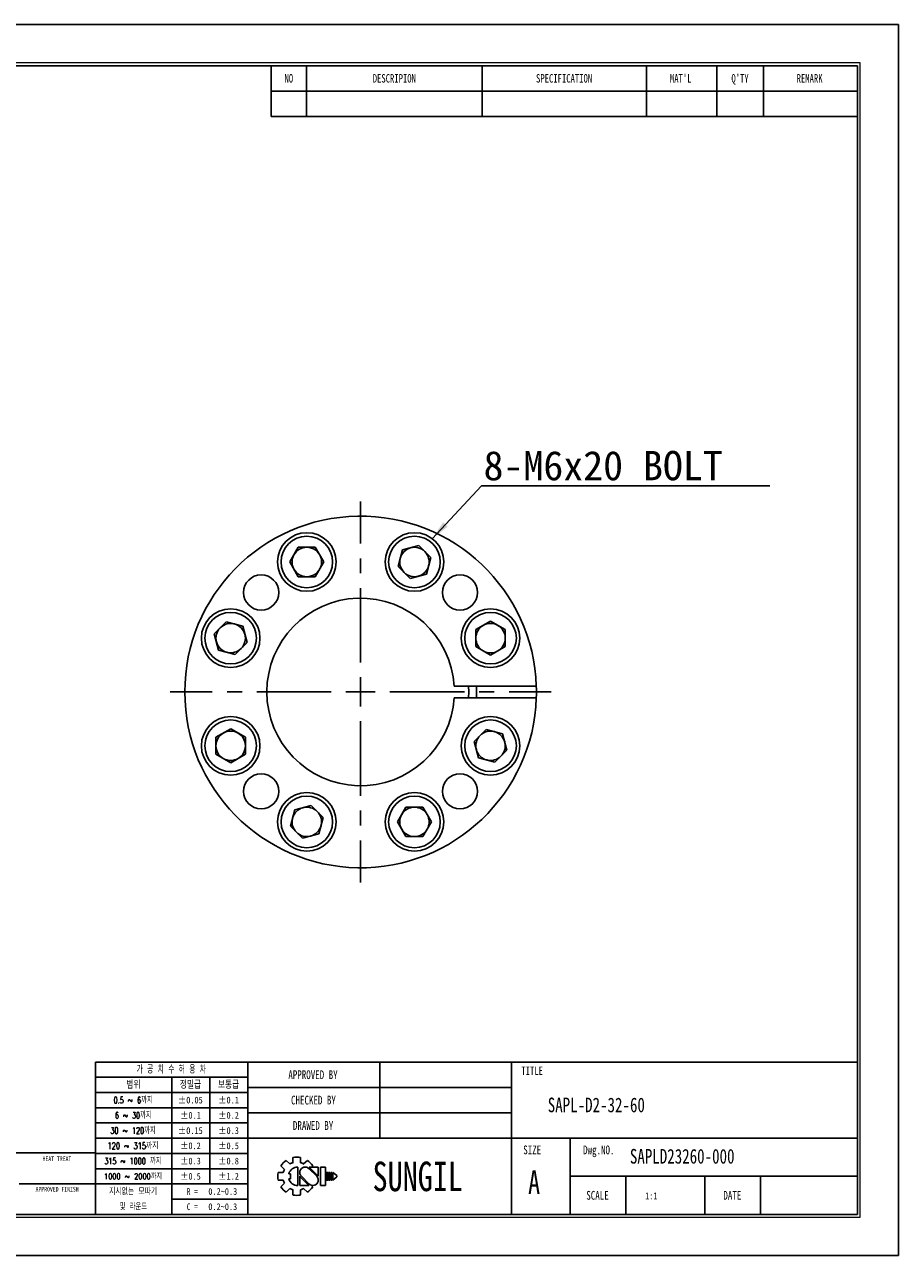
# Model space of a CAD drawing. Header units: millimetres. Extents: x 0 to 297, y 0 to 210.
# Tile 2 of 2: x 148 to 297, y 0 to 210. Entities that reach past the tile are written whole.
import ezdxf
from ezdxf.enums import TextEntityAlignment as Align

# ---------------------------------------------------------------- set-up
doc = ezdxf.new("R2010")
doc.units = ezdxf.units.MM
doc.header["$PDSIZE"] = -1
doc.linetypes.add('CENTERX2', pattern=[20.32, 12.7, -2.54, 2.54, -2.54])
doc.layers.add('문자', color=7, linetype='Continuous')
doc.layers.add('중심선', color=1, linetype='CENTERX2')
doc.layers.add('치수선', color=5, linetype='Continuous', lineweight=15)
doc.styles.add('SLDTEXTSTYLE0', font='TXT', dxfattribs={"width": 0.75})
doc.styles.add('SLDTEXTSTYLE1', font='TXT', dxfattribs={"width": 0.634615, "bigfont": 'bigfont'})
doc.styles.add('SLDTEXTSTYLE2', font='TXT', dxfattribs={"width": 0.75, "bigfont": 'bigfont'})
doc.styles.add('SLDTEXTSTYLE3', font='TXT', dxfattribs={"width": 0.694444, "bigfont": 'bigfont'})
doc.styles.add('SLDTEXTSTYLE4', font='TXT', dxfattribs={"width": 0.6875, "bigfont": 'bigfont'})
doc.styles.add('SLDTEXTSTYLE5', font='TXT', dxfattribs={"width": 0.7, "bigfont": 'bigfont'})
doc.styles.add('SLDTEXTSTYLE6', font='TXT', dxfattribs={"width": 0.692308, "bigfont": 'bigfont'})
doc.styles.add('SLDTEXTSTYLE7', font='TXT', dxfattribs={"width": 0.666667})
doc.dimstyles.new('SLDDIMSTYLE3', dxfattribs={"dimtxt": 0.18, "dimasz": 3.302, "dimexe": 0, "dimexo": 0.0625, "dimgap": 0, "dimtad": 0, "dimtih": 1, "dimtoh": 1, "dimdec": 0, "dimrnd": 1e-09, "dimzin": 0, "dimdsep": 46, "dimtxsty": 'Standard', "dimsah": 1, "dimcen": 0.09, "dimadec": 0, "dimazin": 0, "dimtfac": 3.302, "dimtdec": 0, "dimtofl": 0, "dimtmove": 0, "dimatfit": 3, "dimfxl": 1, "dimfrac": 2, "dimtolj": 1, "dimtzin": 0, "dimarcsym": 0})

# ---------------------------------------------------------------- blocks, each defined once
blk = doc.blocks.new('AAAA')
at = {"color": 250, "true_color": 0x191924}
for p, q in [((-298.87, 124.28), (-595.87, 124.28)), ((-298.87, -85.72), (-298.87, 124.28)), ((-595.87, -85.72), (-298.87, -85.72))]:
    blk.add_line(p, q, dxfattribs=at)
at = {"lineweight": 0}
for p, q in [((-305.37, 117.78), (-585.87, 117.78)), ((-305.37, -79.22), (-305.37, 117.78)), ((-585.87, -79.22), (-305.37, -79.22))]:
    blk.add_line(p, q, dxfattribs=at)
for p, q in [((-305.87, 117.28), (-585.37, 117.28)), ((-405.87, 117.28), (-405.87, 108.62)), ((-399.87, 117.28), (-399.87, 108.62)), ((-369.87, 117.28), (-369.87, 108.62)), ((-341.87, 117.28), (-341.87, 108.62)), ((-329.87, 117.28), (-329.87, 108.62)), ((-321.87, 117.28), (-321.87, 108.62)), ((-305.87, -78.72), (-305.87, 117.28)), ((-405.87, 112.95), (-305.87, 112.95)), ((-405.87, 108.62), (-305.87, 108.62)), ((-305.87, -52.72), (-435.87, -52.72)), ((-435.87, -52.72), (-435.87, -78.72)), ((-409.87, -52.72), (-409.87, -78.72)), ((-387.37, -52.72), (-387.37, -65.72)), ((-364.87, -52.72), (-364.87, -78.72)), ((-409.87, -55.32), (-435.87, -55.32)), ((-422.87, -55.32), (-422.87, -78.72)), ((-416.37, -55.32), (-416.37, -73.52)), ((-409.87, -57.92), (-435.87, -57.92)), ((-364.87, -57.05), (-409.87, -57.05)), ((-409.87, -60.52), (-435.87, -60.52)), ((-364.87, -61.38), (-409.87, -61.38)), ((-409.87, -63.12), (-435.87, -63.12)), ((-409.87, -65.72), (-435.87, -65.72)), ((-305.87, -65.72), (-409.87, -65.72)), ((-354.87, -65.72), (-354.87, -78.72)), ((-435.87, -68.22), (-533.87, -68.22)), ((-409.87, -68.32), (-435.87, -68.32)), ((-402.17, -69.02), (-402.17, -69.9)), ((-400.87, -69.02), (-400.87, -69.9)), ((-409.87, -70.92), (-435.87, -70.92)), ((-404.24, -70.42), (-403.62, -71.04)), ((-403.32, -69.5), (-402.7, -70.12)), ((-401.37, -70.64), (-401.37, -73.79)), ((-400.35, -70.12), (-399.72, -69.5)), ((-398.13, -72.22), (-399.46, -70.88)), ((-397.85, -72.19), (-399.4, -70.64)), ((-399.4, -70.64), (-397.85, -70.64)), ((-399.03, -70.64), (-398.81, -70.42)), ((-397.85, -70.64), (-397.85, -72.22)), ((-397.48, -70.64), (-397.48, -73.79)), ((-397.48, -70.64), (-396.61, -70.64)), ((-396.61, -70.64), (-396.61, -73.79)), ((-404.71, -71.57), (-403.84, -71.57)), ((-404.71, -71.57), (-403.84, -71.57)), ((-404.71, -72.86), (-403.84, -72.86)), ((-404.24, -74.01), (-403.62, -73.39)), ((-402.89, -71.78), (-402.59, -71.78)), ((-402.89, -72.65), (-402.59, -72.65)), ((-402.59, -71.78), (-402.59, -72.65)), ((-401.01, -72.22), (-401.01, -73.79)), ((-401.01, -72.24), (-399.45, -73.79)), ((-400.73, -72.22), (-399.39, -73.55)), ((-396.46, -71.57), (-396.46, -72.86)), ((-396.46, -71.57), (-396.24, -71.57)), ((-396.46, -72.86), (-396.24, -72.86)), ((-396.24, -71.57), (-396.24, -72.86)), ((-396.09, -71.57), (-396.09, -72.86)), ((-396.09, -71.57), (-395.88, -71.57)), ((-396.09, -72.86), (-395.88, -72.86)), ((-395.88, -71.57), (-395.88, -72.86)), ((-395.72, -71.57), (-395.72, -72.86)), ((-395.72, -71.57), (-395.51, -71.57)), ((-395.72, -72.86), (-395.51, -72.86)), ((-395.51, -71.57), (-395.51, -72.86)), ((-395.36, -71.57), (-395.36, -72.86)), ((-395.36, -71.57), (-394.71, -72.11)), ((-394.71, -72.32), (-395.36, -72.86)), ((-394.71, -72.11), (-394.71, -72.22)), ((-394.71, -72.11), (-394.71, -72.32)), ((-394.71, -72.22), (-394.71, -72.32)), ((-305.87, -72.22), (-354.87, -72.22)), ((-345.37, -72.22), (-345.37, -78.72)), ((-331.87, -72.22), (-331.87, -78.72)), ((-322.37, -72.22), (-322.37, -78.72)), ((-448.87, -73.52), (-435.87, -73.52)), ((-409.87, -73.52), (-435.87, -73.52)), ((-403.32, -74.93), (-402.7, -74.31)), ((-402.17, -74.53), (-402.17, -75.41)), ((-401.01, -73.79), (-399.45, -73.79)), ((-400.87, -74.53), (-400.87, -75.41)), ((-400.35, -74.31), (-399.72, -74.93)), ((-399.08, -73.74), (-398.81, -74.01)), ((-397.48, -73.79), (-396.61, -73.79)), ((-409.87, -76.12), (-422.87, -76.12)), ((-585.37, -78.72), (-305.87, -78.72))]:
    blk.add_line(p, q)
for centre, radius, start, end in [((-401.52, -72.22), 3.26, 78.4943, 101.5057), ((-401.52, -72.22), 3.26, 123.4943, 146.5057), ((-401.52, -72.22), 2.4, 150.6872, 164.3128), ((-401.37, -72.22), 1.58, 90, 164.0671), ((-401.52, -72.22), 2.4, 105.6872, 119.3128), ((-400.09, -71.56), 0.919, 43.2202, 225.8282), ((-401.52, -72.22), 2.4, 60.6872, 74.3128), ((-401.52, -72.22), 3.26, 33.4943, 56.5057), ((-401.52, -72.22), 3.26, 168.4943, 191.5057), ((-401.52, -72.22), 2.4, 195.6872, 209.3128), ((-401.37, -72.22), 1.58, 195.9329, 270), ((-398.77, -72.87), 0.919, 223.2202, 45.8282), ((-401.52, -72.22), 3.26, 213.4943, 236.5057), ((-401.52, -72.22), 2.4, 240.6872, 254.3128), ((-401.52, -72.22), 3.26, 258.4943, 281.5057), ((-401.52, -72.22), 2.4, 285.6872, 299.3128), ((-401.52, -72.22), 3.26, 303.4943, 326.5057)]:
    blk.add_arc(centre, radius, start, end)
for p in [(-387.37, -57.05), (-387.37, -61.38)]:
    blk.add_point(p)
at = {"color": 250, "true_color": 0x191924, "width": 0.75}
for tag, height, style, p in [('TITLE', 2.5, 'SLDTEXTSTYLE2', (-358.7, -62.04)), ('도번', 2.5, 'SLDTEXTSTYLE2', (-344.69, -70.81)), ('필렛', 1.15, 'SLDTEXTSTYLE0', (-416.62, -75.73)), ('SCALE', 1.2, 'SLDTEXTSTYLE0', (-342.09, -76.51)), ('DATE', 1.2, 'SLDTEXTSTYLE0', (-318.85, -76.56)), ('모따기', 1.15, 'SLDTEXTSTYLE0', (-416.62, -78.33))]:
    blk.add_attdef(tag, text='', height=height, dxfattribs=dict(at, style=style)).set_placement(p, align=Align.BOTTOM_LEFT)
at = {"layer": '문자', "attachment_point": 2}
for s, insert, char_height, style in [('NO', (-402.88, 115.84), 1.444, 'SLDTEXTSTYLE0'), ('DESCRIPION', (-384.88, 115.84), 1.444, 'SLDTEXTSTYLE0'), ('SPECIFICATION', (-355.91, 115.84), 1.444, 'SLDTEXTSTYLE0'), ("MAT'L", (-336.01, 115.84), 1.444, 'SLDTEXTSTYLE0'), ("Q'TY", (-325.89, 115.84), 1.444, 'SLDTEXTSTYLE0'), ('REMARK', (-314.02, 115.84), 1.444, 'SLDTEXTSTYLE0'), ('가 공 치 수 허 용 차', (-422.94, -53.37), 1.3, 'SLDTEXTSTYLE1'), ('APPROVED BY', (-398.76, -54.14), 1.5, 'SLDTEXTSTYLE0'), ('TITLE', (-361.36, -53.5), 1.444, 'SLDTEXTSTYLE0'), ('범위', (-429.4, -56), 1.25, 'SLDTEXTSTYLE2'), ('정밀급', (-419.66, -56), 1.25, 'SLDTEXTSTYLE2'), ('보통급', (-413.16, -56), 1.25, 'SLDTEXTSTYLE2'), ('0.5 ~ 6까지', (-429.45, -58.67), 1.1, 'SLDTEXTSTYLE3'), ('±0.05', (-419.68, -58.64), 1.15, 'SLDTEXTSTYLE0'), ('±0.1', (-413.16, -58.64), 1.15, 'SLDTEXTSTYLE0'), ('CHECKED BY', (-398.68, -58.47), 1.5, 'SLDTEXTSTYLE0'), ('6 ~ 30까지', (-429.43, -61.27), 1.1, 'SLDTEXTSTYLE4'), ('±0.1', (-419.66, -61.24), 1.15, 'SLDTEXTSTYLE0'), ('±0.2', (-413.16, -61.24), 1.15, 'SLDTEXTSTYLE0'), ('DRAWED BY', (-398.74, -62.8), 1.5, 'SLDTEXTSTYLE0'), ('30 ~ 120까지', (-429.46, -63.87), 1.1, 'SLDTEXTSTYLE5'), ('±0.15', (-419.68, -63.84), 1.15, 'SLDTEXTSTYLE0'), ('±0.3', (-413.16, -63.84), 1.15, 'SLDTEXTSTYLE0'), ('120 ~ 315까지', (-429.47, -66.47), 1.1, 'SLDTEXTSTYLE2'), ('±0.2', (-419.66, -66.44), 1.15, 'SLDTEXTSTYLE0'), ('±0.5', (-413.16, -66.44), 1.15, 'SLDTEXTSTYLE0'), ('SIZE', (-361.35, -66.97), 1.5, 'SLDTEXTSTYLE0'), ('Dwg.NO.', (-349.99, -66.97), 1.5, 'SLDTEXTSTYLE0'), ('HEAT TREAT', (-442.45, -68.82), 0.8, 'SLDTEXTSTYLE0'), ('315 ~ 1000 까지', (-429.48, -69.07), 1.1, 'SLDTEXTSTYLE6'), ('±0.3', (-419.66, -69.04), 1.15, 'SLDTEXTSTYLE0'), ('±0.8', (-413.16, -69.04), 1.15, 'SLDTEXTSTYLE0'), ('SUNGIL', (-380.89, -69.72), 5.032, 'SLDTEXTSTYLE0'), ('A', (-361.03, -71.23), 4, 'SLDTEXTSTYLE0'), ('1000 ~ 2000까지', (-429.47, -71.73), 0.99, 'SLDTEXTSTYLE2'), ('±0.5', (-419.66, -71.64), 1.15, 'SLDTEXTSTYLE0'), ('±1.2', (-413.16, -71.64), 1.15, 'SLDTEXTSTYLE0'), ('APPROVED FINISH', (-442.42, -74.02), 0.8, 'SLDTEXTSTYLE0'), ('지시없는 모따기', (-429.45, -74.27), 1.1, 'SLDTEXTSTYLE2'), ('R =', (-419.36, -74.24), 1.15, 'SLDTEXTSTYLE7'), ('SCALE', (-350.21, -74.72), 1.5, 'SLDTEXTSTYLE0'), ('DATE', (-327.2, -74.72), 1.5, 'SLDTEXTSTYLE0'), ('및 라운드', (-429.41, -76.87), 1.1, 'SLDTEXTSTYLE5'), ('C =', (-419.36, -76.84), 1.15, 'SLDTEXTSTYLE7')]:
    blk.add_mtext(s, dxfattribs=dict(at, insert=insert, char_height=char_height, style=style))
blk = doc.blocks.new('SW_NOTE_0')
at = {"layer": '문자', "color": 0}
blk.add_line((49.24, 0), (0, 0), dxfattribs=at)
at = {"layer": '문자', "color": 0, "insert": (0.37, 5.97), "char_height": 5, "attachment_point": 1}
blk.add_mtext('{\\C3;8-M6x20 BOLT}', dxfattribs=at)
blk = doc.blocks.new('SW_CENTERMARKSYMBOL_0')
at = {"layer": '중심선', "color": 0}
for p, q in [((0, 5), (0, 32.5)), ((0, 0), (0, 2.5)), ((-5, 0), (-32.5, 0)), ((0, 0), (-2.5, 0)), ((0, 0), (0, -2.5)), ((0, 0), (2.5, 0)), ((5, 0), (32.5, 0)), ((0, -5), (0, -32.5))]:
    blk.add_line(p, q, dxfattribs=at)

msp = doc.modelspace()

# ---------------------------------------------------------------- linework, layer by layer
for p, q in [((193.188, 118.37), (194.637, 120.88)), ((197.535, 120.88), (194.637, 120.88)), ((197.535, 120.88), (198.984, 118.37)), ((212.405, 120.419), (211.655, 117.619)), ((212.405, 120.419), (215.205, 121.169)), ((217.254, 119.12), (215.205, 121.169)), ((193.188, 118.37), (194.637, 115.86)), ((198.984, 118.37), (197.535, 115.86)), ((211.655, 117.619), (213.705, 115.57)), ((217.254, 119.12), (216.504, 116.32)), ((194.637, 115.86), (197.535, 115.86)), ((216.504, 116.32), (213.705, 115.57)), ((182.347, 108.18), (180.298, 106.131)), ((182.347, 108.18), (185.147, 107.43)), ((185.147, 107.43), (185.897, 104.631)), ((227.444, 108.279), (224.934, 106.83)), ((227.444, 108.279), (229.954, 106.83)), ((181.048, 103.331), (180.298, 106.131)), ((224.934, 106.83), (224.934, 103.932)), ((229.954, 103.932), (229.954, 106.83)), ((181.048, 103.331), (183.847, 102.581)), ((183.847, 102.581), (185.897, 104.631)), ((227.444, 102.483), (224.934, 103.932)), ((229.954, 103.932), (227.444, 102.483)), ((235.254, 97.196), (221.239, 97.196)), ((221.239, 95.196), (235.254, 95.196)), ((180.587, 88.461), (183.097, 89.91)), ((180.587, 88.461), (180.587, 85.563)), ((183.097, 89.91), (185.607, 88.461)), ((185.607, 85.563), (185.607, 88.461)), ((226.693, 89.812), (224.644, 87.762)), ((229.493, 89.061), (226.693, 89.812)), ((229.493, 89.061), (230.243, 86.262)), ((225.394, 84.963), (224.644, 87.762)), ((228.194, 84.212), (230.243, 86.262)), ((183.097, 84.114), (180.587, 85.563)), ((183.097, 84.114), (185.607, 85.563)), ((228.194, 84.212), (225.394, 84.963)), ((193.286, 73.273), (194.037, 76.073)), ((194.037, 76.073), (196.836, 76.823)), ((198.886, 74.773), (196.836, 76.823)), ((211.556, 74.023), (213.006, 76.533)), ((215.904, 76.533), (213.006, 76.533)), ((217.353, 74.023), (215.904, 76.533)), ((198.135, 71.974), (198.886, 74.773)), ((213.006, 71.513), (211.556, 74.023)), ((217.353, 74.023), (215.904, 71.513)), ((193.286, 73.273), (195.336, 71.224)), ((198.135, 71.974), (195.336, 71.224)), ((213.006, 71.513), (215.904, 71.513))]:
    msp.add_line(p, q)
at = {"flags": 128}
msp.add_lwpolyline([(223.703, 95.196), (223.73, 96.196), (223.703, 97.196)], dxfattribs=at)
for centre, radius in [((196.086, 118.37), 5), ((196.086, 118.37), 4.4), ((214.455, 118.37), 5), ((214.455, 118.37), 4.4), ((188.3, 113.167), 3), ((222.241, 113.167), 3), ((183.097, 105.381), 5), ((183.097, 105.381), 4.4), ((227.444, 105.381), 5), ((227.444, 105.381), 4.4), ((183.097, 87.012), 5), ((183.097, 87.012), 4.4), ((227.444, 87.012), 5), ((227.444, 87.012), 4.4), ((188.3, 79.226), 3), ((222.241, 79.226), 3), ((196.086, 74.023), 5), ((196.086, 74.023), 4.4), ((214.455, 74.023), 5), ((214.455, 74.023), 4.4)]:
    msp.add_circle(centre, radius)
for centre, radius, start, end in [((205.27, 96.196), 30, 1.91021, 358.08979), ((196.086, 118.37), 2.51, 90, 150), ((196.086, 118.37), 2.51, 30, 90), ((214.455, 118.37), 2.51, 105, 165), ((214.455, 118.37), 2.51, 45, 105), ((214.455, 118.37), 2.51, 345, 45), ((196.086, 118.37), 2.51, 150, 210), ((196.086, 118.37), 2.51, 330, 30), ((214.455, 118.37), 2.51, 165, 225), ((214.455, 118.37), 2.51, 285, 345), ((196.086, 118.37), 2.51, 210, 270), ((196.086, 118.37), 2.51, 270, 330), ((214.455, 118.37), 2.51, 225, 285), ((205.27, 96.196), 16, 3.58332, 356.41668), ((183.097, 105.381), 2.51, 135, 195), ((183.097, 105.381), 2.51, 75, 135), ((183.097, 105.381), 2.51, 15, 75), ((227.444, 105.381), 2.51, 120, 180), ((227.444, 105.381), 2.51, 60, 120), ((227.444, 105.381), 2.51, 0, 60), ((183.097, 105.381), 2.51, 315, 15), ((227.444, 105.381), 2.51, 180, 240), ((227.444, 105.381), 2.51, 300, 0), ((183.097, 105.381), 2.51, 195, 255), ((183.097, 105.381), 2.51, 255, 315), ((227.444, 105.381), 2.51, 240, 300), ((205.27, 96.196), 19.789, 357.1035, 2.8965), ((205.27, 96.196), 30, 358.08979, 1.91021), ((183.097, 87.012), 2.51, 120, 180), ((183.097, 87.012), 2.51, 60, 120), ((183.097, 87.012), 2.51, 0, 60), ((227.444, 87.012), 2.51, 135, 195), ((227.444, 87.012), 2.51, 75, 135), ((227.444, 87.012), 2.51, 15, 75), ((183.097, 87.012), 2.51, 180, 240), ((183.097, 87.012), 2.51, 300, 0), ((227.444, 87.012), 2.51, 195, 255), ((227.444, 87.012), 2.51, 315, 15), ((183.097, 87.012), 2.51, 240, 300), ((227.444, 87.012), 2.51, 255, 315), ((196.086, 74.023), 2.51, 105, 165), ((196.086, 74.023), 2.51, 45, 105), ((196.086, 74.023), 2.51, 345, 45), ((214.455, 74.023), 2.51, 90, 150), ((214.455, 74.023), 2.51, 30, 90), ((196.086, 74.023), 2.51, 165, 225), ((214.455, 74.023), 2.51, 150, 210), ((214.455, 74.023), 2.51, 330, 30), ((196.086, 74.023), 2.51, 225, 285), ((196.086, 74.023), 2.51, 285, 345), ((214.455, 74.023), 2.51, 210, 270), ((214.455, 74.023), 2.51, 270, 330)]:
    msp.add_arc(centre, radius, start, end)

# ---------------------------------------------------------------- block references
at = {"color": 7, "linetype": 'Continuous'}
ref = msp.add_blockref('AAAA', (595.902, 85.776), dxfattribs=at)
ref.add_attrib('모따기', '0.2~0.3', dxfattribs={"layer": '문자', "height": 1.15, "style": 'SLDTEXTSTYLE0', "width": 0.75}).set_placement((179.283, 7.449), align=Align.BOTTOM_LEFT)
ref.add_attrib('필렛', '0.2~0.3', dxfattribs={"layer": '문자', "height": 1.15, "style": 'SLDTEXTSTYLE0', "width": 0.75}).set_placement((179.283, 10.049), align=Align.BOTTOM_LEFT)
ref.add_attrib('TITLE', 'SAPL-D2-32-60', dxfattribs={"layer": '문자', "height": 2.5, "style": 'SLDTEXTSTYLE0', "width": 0.75}).set_placement((237.199, 23.734), align=Align.BOTTOM_LEFT)
ref.add_attrib('도번', 'SAPLD23260-000', dxfattribs={"layer": '문자', "height": 2.5, "style": 'SLDTEXTSTYLE0', "width": 0.75}).set_placement((251.214, 14.971), align=Align.BOTTOM_LEFT)
ref.add_attrib('SCALE', '1:1', dxfattribs={"layer": '문자', "height": 1.2, "style": 'SLDTEXTSTYLE0', "width": 0.75}).set_placement((253.814, 9.262), align=Align.BOTTOM_LEFT)
at = {"layer": '중심선'}
msp.add_blockref('SW_CENTERMARKSYMBOL_0', (205.27, 96.196), dxfattribs=at)
at = {"layer": '치수선'}
msp.add_blockref('SW_NOTE_0', (225.876, 131.347), dxfattribs=at)

# ---------------------------------------------------------------- leaders
msp.add_leader([(217.481, 122.35), (225.876, 131.347)], dimstyle='SLDDIMSTYLE3', dxfattribs=at)

doc.saveas('drawing.dxf')
